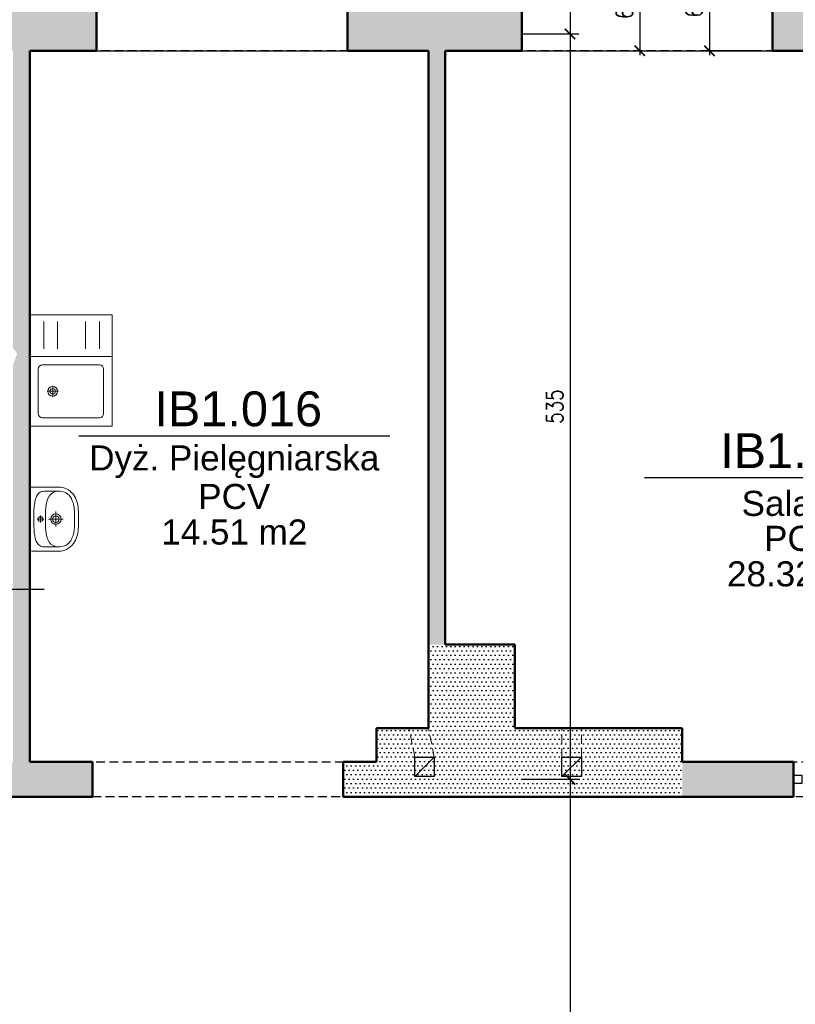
# Model space of a CAD drawing. Header units: millimetres. Extents: x 509 to 7952, y 243 to 5804.
# Tile 22 of 54: x 3799 to 4356, y 1627 to 2333. Entities that reach past the tile are written whole.
import ezdxf
from ezdxf.enums import TextEntityAlignment as Align

# ---------------------------------------------------------------- set-up
doc = ezdxf.new("R2010")
doc.units = ezdxf.units.MM
doc.linetypes.add('HIDDEN', pattern=[9.525, 6.35, -3.175])
for name, color, linetype in [('WK-Drzwi', 9, 'Continuous'), ('WK-EtykPow', 173, 'Continuous'), ('WK-Okna', 143, 'Continuous'), ('WK-Schody', 254, 'Continuous'), ('WK-Wentylacja', 2, 'Continuous'), ('WK-Wymiary', 8, 'Continuous'), ('WK-Ściany', 7, 'Continuous')]:
    doc.layers.add(name, color=color, linetype=linetype)
doc.layers.add('WK-INSTALACJE WODKAN', color=170, linetype='Continuous', lineweight=5)
doc.layers.add('WK-widok', color=8, linetype='Continuous', lineweight=0)
doc.layers.add('WK-Pomieszczenia', color=173, linetype='Continuous', plot=False)
doc.styles.add('Arial', font='micross.ttf', dxfattribs={"width": 0.9})
doc.styles.add('RomanS-Narrow', font='romans.shx', dxfattribs={"width": 0.8})
doc.dimstyles.new('AEC Dimension 1-50', dxfattribs={"dimtxt": 12, "dimasz": 0.075, "dimexe": 6.25, "dimexo": 0, "dimgap": 5, "dimtad": 1, "dimdec": 1, "dimrnd": 0.5, "dimzin": 9, "dimdsep": 46, "dimtxsty": 'RomanS-Narrow', "dimblk": 'ARCHTICK', "dimcen": 0.125, "dimdle": 3.125, "dimclrd": 8, "dimclre": 8, "dimclrt": 256, "dimadec": 1, "dimazin": 0, "dimtfac": 1, "dimtdec": 1, "dimtmove": 2, "dimatfit": 2, "dimfxl": 0, "dimtolj": 1, "dimtzin": 0, "dimarcsym": 0})
pattern_1 = [(0, (534.9164, 699.143), (1.5875, 3.175), [0, -3.175])]

# ---------------------------------------------------------------- blocks, each defined once
blk = doc.blocks.new('J50a')
for p, q in [((20.85, 0), (-20.85, 0)), ((-23, -2.14), (-23, -21)), ((0, -10.13), (0, -5.23)), ((23, -21), (23, -2.14)), ((-20, -20.98), (-20, -10.2)), ((2.53, -7.68), (-2.53, -7.68)), ((0, -23.98), (0, -13.48)), ((20, -10.2), (20, -20.98)), ((-5.34, -18.73), (5.34, -18.73))]:
    blk.add_line(p, q)
at = {"flags": 128}
for points in [[(-20.85, 0, 0.056329), (-22.22, -0.1, 0.274623), (-22.85, -0.67, 0.078029), (-23, -2.14, 0.987626)], [(20.85, 0, -0.056329), (22.22, -0.1, -0.274623), (22.85, -0.67, -0.078029), (23, -2.14, -0.987626)], [(-20, -10.2, -0.104891), (-19.52, -7.91, -0.153237), (-17.09, -5.29, -0.096443), (-12.1, -3.56, -0.04719), (-3.09, -2.97), (-2.75, -2.97, 0.009116), (2.75, -2.97), (3.09, -2.97, -0.053543), (12.87, -3.72, -0.091574), (17.37, -5.47, -0.166964), (19.69, -8.36, -0.062926), (20, -10.2, -1.040135)], [(-23, -21, 0.111521), (-21.76, -26.31, 0.123014), (-17.56, -31.31, 0.141312), (-7.12, -34.81, 0.026087), (7.12, -34.81, 0.141312), (17.56, -31.31, 0.123014), (21.76, -26.31, 0.111521), (23, -21)]]:
    blk.add_lwpolyline(points, format="xyb", dxfattribs=at)
blk.add_lwpolyline([(13.79, -30.26, 0.212121), (19.27, -24.85, 0.157769), (19.69, -18.5, 0.270169), (14.76, -12.99, 0.074819), (6.02, -11.37), (6.02, -11.37), (2.16, -11.22), (-2.16, -11.22), (-6.02, -11.37), (-6.02, -11.37, 0.074819), (-14.76, -12.99, 0.270169), (-19.69, -18.5, 0.157769), (-19.27, -24.85, 0.212121), (-13.79, -30.26, 0.110292), (-5.03, -31.99), (0, -32), (5.03, -31.99, 0.110292)], format="xyb", close=True, dxfattribs=at)
for centre, radius in [((0, -7.68), 1.73), ((0, -18.73), 3.78), ((0, -18.73), 2.33)]:
    blk.add_circle(centre, radius)
blk = doc.blocks.new('J93a')
for p, q in [((-25, 0), (-25, -59)), ((25, 0), (-25, 0)), ((25, 0), (25, -59)), ((-16, -6), (16, -6)), ((-19, -9), (-19, -50)), ((0, -12.49), (0, -20.49)), ((19, -9), (19, -50)), ((-4, -16.49), (4, -16.49)), ((-16, -53), (16, -53)), ((-25, -59), (25, -59))]:
    blk.add_line(p, q)
for radius in [3.5, 2]:
    blk.add_circle((0, -16.49), radius)
for centre, start, end in [((-16, -9), 90, 180), ((16, -9), 0, 90), ((-16, -50), 180, 270), ((16, -50), 270, 0)]:
    blk.add_arc(centre, 3, start, end)
blk = doc.blocks.new('WK_Pow_tag_01_50')
at = {"color": 0, "linetype": 'ByBlock'}
blk.add_line((-2.789, 0), (2.789, 0), dxfattribs=at)
at = {"color": 0, "linetype": 'ByBlock', "style": 'Arial'}
for tag, height, p in [('POWIERZCHNIE:NUMERAUTO', 0.625, (0.071, 0.482)), ('POWIERZCHNIE:NAZWA', 0.45, (0, -0.455)), ('POWIERZCHNIE_WYKOŃCZENIE:POSADZKA', 0.45, (0, -1.091)), ('POWIERZCHNIE_STYL:POWOBLICZ', 0.45, (0, -1.728))]:
    blk.add_attdef(tag, text='', height=height, dxfattribs=at).set_placement(p, align=Align.MIDDLE)
blk = doc.blocks.new('_ArchTick')
at = {"color": 0, "linetype": 'ByBlock', "const_width": 15}
blk.add_lwpolyline([(-50, -50), (50, 50)], dxfattribs=at)
blk = doc.blocks.new('*D745')
at = {"layer": 'Defpoints', "color": 0}
for p in [(4328.9, 2375.03), (4293.9, 2310.87), (4328.9, 2310.87)]:
    blk.add_point(p, dxfattribs=at)
at = {"layer": 'WK-Wymiary', "color": 8, "linetype": 'Continuous', "lineweight": -2, "ltscale": 1.3}
for p, q in [((4328.9, 2375.03), (4287.65, 2375.03)), ((4293.9, 2378.16), (4293.9, 2307.74)), ((4328.9, 2310.87), (4287.65, 2310.87))]:
    blk.add_line(p, q, dxfattribs=at)
at = {"layer": 'WK-Wymiary', "color": 8, "linetype": 'ByBlock', "lineweight": -2, "xscale": 0.075, "yscale": 0.075, "zscale": 0.075}
for p, rotation in [((4293.9, 2375.03), 90), ((4293.9, 2310.87), 270)]:
    blk.add_blockref('_ArchTick', p, dxfattribs=dict(at, rotation=rotation))
at = {"layer": 'WK-Wymiary', "lineweight": -3, "insert": (4282.9, 2342.95), "char_height": 12, "attachment_point": 5, "rotation": 90, "style": 'RomanS-Narrow'}
blk.add_mtext('\\A1;\\A1;64', dxfattribs=at)
blk = doc.blocks.new('*D752')
at = {"layer": 'Defpoints', "color": 0}
for p in [(4278.9, 2372.87), (4208.9, 2310.87), (4243.9, 2310.87)]:
    blk.add_point(p, dxfattribs=at)
at = {"layer": 'WK-Wymiary', "color": 8, "linetype": 'Continuous', "lineweight": -2, "ltscale": 1.3}
for p, q in [((4243.9, 2375.99), (4243.9, 2307.74)), ((4278.9, 2372.87), (4237.65, 2372.87)), ((4208.9, 2310.87), (4250.15, 2310.87))]:
    blk.add_line(p, q, dxfattribs=at)
at = {"layer": 'WK-Wymiary', "color": 8, "linetype": 'ByBlock', "lineweight": -2, "xscale": 0.075, "yscale": 0.075, "zscale": 0.075}
for p, rotation in [((4243.9, 2372.87), 90), ((4243.9, 2310.87), 270)]:
    blk.add_blockref('_ArchTick', p, dxfattribs=dict(at, rotation=rotation))
at = {"layer": 'WK-Wymiary', "lineweight": -3, "insert": (4232.9, 2341.87), "char_height": 12, "attachment_point": 5, "rotation": 90, "style": 'RomanS-Narrow'}
blk.add_mtext('\\A1;\\A1;62', dxfattribs=at)
blk = doc.blocks.new('*D757')
at = {"layer": 'Defpoints', "color": 0}
for p in [(4158.9, 2401.87), (4158.9, 2322.96), (4193.9, 2322.96)]:
    blk.add_point(p, dxfattribs=at)
at = {"layer": 'WK-Wymiary', "color": 8, "linetype": 'Continuous', "lineweight": -2, "ltscale": 1.3}
for p, q in [((4193.9, 2404.99), (4193.9, 2319.84)), ((4158.9, 2401.87), (4200.15, 2401.87)), ((4158.9, 2322.96), (4200.15, 2322.96))]:
    blk.add_line(p, q, dxfattribs=at)
at = {"layer": 'WK-Wymiary', "color": 8, "linetype": 'ByBlock', "lineweight": -2, "xscale": 0.075, "yscale": 0.075, "zscale": 0.075}
for p, rotation in [((4193.9, 2401.87), 90), ((4193.9, 2322.96), 270)]:
    blk.add_blockref('_ArchTick', p, dxfattribs=dict(at, rotation=rotation))
at = {"layer": 'WK-Wymiary', "lineweight": -3, "insert": (4182.9, 2362.42), "char_height": 12, "attachment_point": 5, "rotation": 90, "style": 'RomanS-Narrow'}
blk.add_mtext('\\A1;\\A1;79', dxfattribs=at)
blk = doc.blocks.new('*D758')
at = {"layer": 'Defpoints', "color": 0}
for p in [(4158.9, 2322.96), (4158.9, 1788.03), (4193.9, 1788.03)]:
    blk.add_point(p, dxfattribs=at)
at = {"layer": 'WK-Wymiary', "color": 8, "linetype": 'Continuous', "lineweight": -2, "ltscale": 1.3}
for p, q in [((4193.9, 2326.09), (4193.9, 1784.91)), ((4158.9, 2322.96), (4200.15, 2322.96)), ((4158.9, 1788.03), (4200.15, 1788.03))]:
    blk.add_line(p, q, dxfattribs=at)
at = {"layer": 'WK-Wymiary', "color": 8, "linetype": 'ByBlock', "lineweight": -2, "xscale": 0.075, "yscale": 0.075, "zscale": 0.075}
for p, rotation in [((4193.9, 2322.96), 90), ((4193.9, 1788.03), 270)]:
    blk.add_blockref('_ArchTick', p, dxfattribs=dict(at, rotation=rotation))
at = {"layer": 'WK-Wymiary', "lineweight": -3, "insert": (4182.9, 2055.5), "char_height": 12, "attachment_point": 5, "rotation": 90, "style": 'RomanS-Narrow'}
blk.add_mtext('\\A1;\\A1;535', dxfattribs=at)
blk = doc.blocks.new('*D759')
at = {"layer": 'Defpoints', "color": 0}
for p in [(4158.9, 1788.03), (4158.9, 1314.67), (4193.9, 1314.67)]:
    blk.add_point(p, dxfattribs=at)
at = {"layer": 'WK-Wymiary', "color": 8, "linetype": 'Continuous', "lineweight": -2, "ltscale": 1.3}
for p, q in [((4158.9, 1788.03), (4200.15, 1788.03)), ((4193.9, 1791.16), (4193.9, 1311.55)), ((4158.9, 1314.67), (4200.15, 1314.67))]:
    blk.add_line(p, q, dxfattribs=at)
at = {"layer": 'WK-Wymiary', "color": 8, "linetype": 'ByBlock', "lineweight": -2, "xscale": 0.075, "yscale": 0.075, "zscale": 0.075}
for p, rotation in [((4193.9, 1788.03), 90), ((4193.9, 1314.67), 270)]:
    blk.add_blockref('_ArchTick', p, dxfattribs=dict(at, rotation=rotation))
at = {"layer": 'WK-Wymiary', "lineweight": -3, "insert": (4182.9, 1551.35), "char_height": 12, "attachment_point": 5, "rotation": 90, "style": 'RomanS-Narrow'}
blk.add_mtext('\\A1;\\A1;473.5', dxfattribs=at)

msp = doc.modelspace()

# ---------------------------------------------------------------- hatches: boundary and pattern name
at = {"layer": 'WK-Ściany', "linetype": 'Continuous', "lineweight": -3}
h = msp.add_hatch(dxfattribs=at)
h.set_pattern_fill('DOTS', color=253, scale=2, style=0)
h.set_pattern_definition([(360, (534.9164, 699.143), (1.5875, 3.175), [0, -3.175])])
h.paths.add_polyline_path([(2845.98, 2310.87), (2849.98, 2330.54), (2857.98, 2310.87), (2964.45, 2310.87), (2964.45, 2372.87), (2845.04, 2372.87), (2845.04, 2310.87)], flags=0)
h.paths.add_polyline_path([(2665.04, 2310.87), (2665.04, 2372.87), (2550.38, 2372.87), (2550.38, 2310.87)], flags=0)
h.paths.add_polyline_path([(2370.38, 2310.87), (2370.38, 2372.87), (2359.53, 2372.87), (2297.53, 2310.87), (2322.53, 2310.87)], flags=0)
h.paths.add_polyline_path([(3198.23, 2310.87), (3202.23, 2330.54), (3210.23, 2310.87), (3261.23, 2310.87), (3261.23, 2372.87), (3144.45, 2372.87), (3144.45, 2310.87)], flags=0)
h.paths.add_polyline_path([(3494.84, 2310.87), (3498.84, 2330.54), (3506.84, 2310.87), (3560.99, 2310.87), (3560.99, 2372.87), (3441.23, 2372.87), (3441.23, 2310.87)], flags=0)
h.paths.add_polyline_path([(3794.2, 2310.87), (3798.2, 2330.54), (3806.2, 2310.87), (3854.17, 2310.87), (3854.17, 2372.87), (3740.99, 2372.87), (3740.99, 2310.87)], flags=0)
h.paths.add_polyline_path([(4399.17, 2310.87), (4399.17, 2372.87), (4339.24, 2372.87), (4339.24, 2310.87)], flags=0)
h.paths.add_polyline_path([(4159.24, 2310.87), (4159.24, 2372.87), (4034.17, 2372.87), (4034.17, 2310.87), (4092.32, 2310.87), (4096.32, 2330.54), (4104.32, 2310.87)], flags=0)
h = msp.add_hatch(dxfattribs=at)
h.set_pattern_fill('DOTS', color=253, scale=2, style=0)
h.set_pattern_definition([(360, (534.9164, 699.143), (1.5875, 3.175), [0, -3.175])])
h.paths.add_polyline_path([(3806.2, 2310.87), (3798.2, 2330.54), (3794.2, 2310.87), (3794.2, 2097.49), (3797.2, 2093.49), (3806.2, 2097.49)], flags=0)
h.paths.add_polyline_path([(3806.2, 2097.49), (3797.2, 2093.49), (3794.2, 2085.49), (3794.2, 1800.53), (3798.2, 1793.2), (3806.2, 1800.53)], flags=0)
h = msp.add_hatch(dxfattribs=at)
h.set_pattern_fill('DOTS', color=253, scale=2, style=0)
h.set_pattern_definition([(4e-13, (534.9164, 699.143), (1.5875, 3.175), [0, -3.175])])
h.paths.add_polyline_path([(4104.32, 2310.87), (4096.32, 2330.54), (4092.32, 2310.87), (4092.32, 1884.67), (4104.32, 1884.67)], flags=0)
h = msp.add_hatch(dxfattribs=at)
h.set_pattern_fill('DOTS', color=253, scale=2, style=0)
h.set_pattern_definition([(360, (534.9164, 699.143), (1.5875, 3.175), [0, -3.175])])
h.paths.add_polyline_path([(4104.32, 1884.67), (4092.32, 1884.67), (4092.32, 1824.64), (4112.99, 1813.44), (4154.32, 1824.64), (4154.32, 1884.67)], flags=0)
h = msp.add_hatch(dxfattribs=at)
h.set_pattern_fill('DOTS', color=253, scale=2, angle=360, style=0)
h.set_pattern_definition([(360, (534.9164, 699.143), (1.5875, 3.175), [0, -3.175])])
h.paths.add_polyline_path([(4055.07, 1800.53), (4055.07, 1775.53), (4092.32, 1775.53), (4112.99, 1813.44), (4092.32, 1824.64), (4055.07, 1824.64)], flags=0)
h.paths.add_polyline_path([(4154.32, 1824.64), (4112.99, 1813.44), (4092.32, 1775.53), (4274.37, 1775.53), (4274.37, 1800.53), (4274.37, 1824.64)], flags=0)
h = msp.add_hatch(dxfattribs=at)
h.set_pattern_fill('DOTS', color=253, scale=2, style=0)
h.set_pattern_definition([(8e-12, (534.9164, 699.143), (1.5875, 3.175), [0, -3.175])])
h.paths.add_polyline_path([(1723.3, 1800.53), (1704.72, 1783.87), (1723.3, 1775.53), (1814.5, 1775.53), (1814.5, 1800.53)], flags=0)
h.paths.add_polyline_path([(1914.5, 1800.53), (1914.5, 1775.53), (2024.24, 1775.53), (2015.91, 1794.28), (1999.24, 1800.53)], flags=0)
h.paths.add_polyline_path([(2024.24, 1800.53), (2015.91, 1794.28), (2024.24, 1775.53), (2097.98, 1775.53), (2097.98, 1800.53)], flags=0)
h.paths.add_polyline_path([(2232.98, 1800.53), (2232.98, 1775.53), (2322.53, 1775.53), (2314.2, 1794.28), (2297.53, 1800.53)], flags=0)
h.paths.add_polyline_path([(2322.53, 1800.53), (2314.2, 1794.28), (2322.53, 1775.53), (2388.51, 1775.53), (2388.51, 1800.53)], flags=0)
h.paths.add_polyline_path([(2488.26, 1800.53), (2488.26, 1775.53), (2553.34, 1775.53), (2553.34, 1800.53)], flags=0)
h.paths.add_polyline_path([(2673.34, 1800.53), (2673.34, 1775.53), (2690.5, 1775.53), (2694.5, 1793.2), (2690.5, 1800.53)], flags=0)
h.paths.add_polyline_path([(2702.5, 1800.53), (2694.5, 1793.2), (2690.5, 1775.53), (2875.63, 1775.53), (2888.3, 1795.37), (2875.63, 1800.53)], flags=0)
h.paths.add_polyline_path([(2913.63, 1800.53), (2888.3, 1795.37), (2875.63, 1775.53), (3002.01, 1775.53), (3002.01, 1800.53)], flags=0)
h.paths.add_polyline_path([(3122.01, 1800.53), (3122.01, 1775.53), (3198.23, 1775.53), (3202.23, 1793.2), (3198.23, 1800.53)], flags=0)
h.paths.add_polyline_path([(3210.23, 1800.53), (3202.23, 1793.2), (3198.23, 1775.53), (3210.6, 1775.53), (3210.6, 1800.53)], flags=0)
h.paths.add_polyline_path([(3310.6, 1800.53), (3310.6, 1775.53), (3471.44, 1775.53), (3484.11, 1795.37), (3471.44, 1800.53)], flags=0)
h.paths.add_polyline_path([(3509.44, 1800.53), (3484.11, 1795.37), (3471.44, 1775.53), (3687.57, 1775.53), (3687.57, 1800.53)], flags=0)
h.paths.add_polyline_path([(3787.57, 1800.53), (3787.57, 1775.53), (3794.2, 1775.53), (3798.2, 1793.2), (3794.2, 1800.53)], flags=0)
h.paths.add_polyline_path([(3806.2, 1800.53), (3798.2, 1793.2), (3794.2, 1775.53), (3851.2, 1775.53), (3851.2, 1800.53)], flags=0)
h = msp.add_hatch(dxfattribs=at)
h.set_pattern_fill('DOTS', color=253, scale=2, style=0)
h.set_pattern_definition(pattern_1)
h.paths.add_polyline_path([(4031.2, 1800.53), (4031.2, 1775.53), (4055.07, 1775.53), (4055.07, 1800.53)], flags=0)
h = msp.add_hatch(dxfattribs=at)
h.set_pattern_fill('DOTS', color=253, scale=2, style=0)
h.set_pattern_definition(pattern_1)
h.paths.add_polyline_path([(4274.37, 1800.53), (4274.37, 1775.53), (4354.28, 1775.53), (4354.28, 1800.53)], flags=0)
h.paths.add_polyline_path([(4474.28, 1800.53), (4474.28, 1775.53), (4644.81, 1775.53), (4644.81, 1800.53)], flags=0)

# ---------------------------------------------------------------- linework, layer by layer
at = {"layer": 'WK-Drzwi', "color": 9, "linetype": 'Continuous', "lineweight": -3}
msp.add_lwpolyline([(4360.28, 1785.03), (4354.28, 1785.03), (4354.28, 1791.03), (4360.28, 1791.03)], close=True, dxfattribs=at)
at = {"layer": 'WK-INSTALACJE WODKAN'}
for p, q in [((3816.2, 2116.49), (3816.2, 2096.96)), ((3826.2, 2116.49), (3826.2, 2096.96)), ((3846.2, 2116.49), (3846.2, 2096.96)), ((3856.2, 2116.49), (3856.2, 2096.96))]:
    msp.add_line(p, q, dxfattribs=at)
msp.add_lwpolyline([(3865.2, 2091.49), (3865.2, 2121.49), (3806.2, 2121.49), (3806.2, 2091.49)], dxfattribs=at)
at = {"layer": 'WK-Okna', "color": 143, "linetype": 'Continuous', "lineweight": -3}
for p, q in [((3854.17, 2310.87), (4034.17, 2310.87)), ((4159.24, 2310.87), (4339.24, 2310.87))]:
    msp.add_line(p, q, dxfattribs=at)
at = {"layer": 'WK-Pomieszczenia', "color": 173, "linetype": 'HIDDEN', "lineweight": -3}
for p, q in [((3806.2, 2310.87), (3806.2, 1800.53)), ((4092.32, 2310.87), (3806.2, 2310.87)), ((4092.32, 1824.64), (4092.32, 2310.87)), ((4104.32, 2310.87), (4104.32, 1884.67)), ((4674.28, 2310.87), (4104.32, 2310.87)), ((4104.32, 1884.67), (4154.32, 1884.67)), ((4154.32, 1884.67), (4154.32, 1824.64)), ((4055.07, 1800.53), (4055.07, 1824.64)), ((4055.07, 1824.64), (4092.32, 1824.64)), ((4154.32, 1824.64), (4274.37, 1824.64)), ((4274.37, 1824.64), (4274.37, 1800.53)), ((3806.2, 1800.53), (4055.07, 1800.53)), ((4274.37, 1800.53), (4644.81, 1800.53)), ((5314.76, 1775.53), (1723.3, 1775.53))]:
    msp.add_line(p, q, dxfattribs=at)
at = {"layer": 'WK-Schody', "ltscale": 1.3}
msp.add_lwpolyline([(4339.24, 2310.87), (5371.7, 2310.87)], dxfattribs=at)
at = {"layer": 'WK-Wentylacja', "ltscale": 0.5}
for p, q in [((4082.47, 1789.98), (4096.47, 1803.98)), ((4188.07, 1789.98), (4202.07, 1803.98))]:
    msp.add_line(p, q, dxfattribs=at)
for points in [[(4082.47, 1803.98), (4096.47, 1803.98), (4096.47, 1789.98), (4082.47, 1789.98)], [(4188.07, 1803.98), (4202.07, 1803.98), (4202.07, 1789.98), (4188.07, 1789.98)]]:
    msp.add_lwpolyline(points, close=True, dxfattribs=at)
at = {"layer": 'WK-widok', "linetype": 'HIDDEN'}
for p, q in [((4082.47, 1803.98), (4078.32, 1824.64)), ((4096.47, 1803.98), (4092.32, 1824.64)), ((4188.07, 1803.98), (4188.07, 1824.64)), ((4202.07, 1803.98), (4202.07, 1824.64))]:
    msp.add_line(p, q, dxfattribs=at)
at = {"layer": 'WK-Ściany', "color": 7, "linetype": 'Continuous', "lineweight": 50}
for p, q in [((3854.17, 2310.87), (3854.17, 2372.87)), ((4034.17, 2372.87), (4034.17, 2310.87)), ((4159.24, 2310.87), (4159.24, 2372.87)), ((4339.24, 2372.87), (4339.24, 2310.87)), ((3806.2, 2310.87), (3854.17, 2310.87)), ((3806.2, 1800.53), (3806.2, 2310.87)), ((4034.17, 2310.87), (4092.32, 2310.87)), ((4092.32, 2310.87), (4092.32, 1884.67)), ((4104.32, 2310.87), (4159.24, 2310.87)), ((4104.32, 1884.67), (4104.32, 2310.87)), ((4339.24, 2310.87), (4399.17, 2310.87)), ((4092.32, 1884.67), (4092.32, 1824.64)), ((4154.32, 1884.67), (4104.32, 1884.67)), ((4154.32, 1824.64), (4154.32, 1884.67)), ((4092.32, 1824.64), (4055.07, 1824.64)), ((4055.07, 1824.64), (4055.07, 1800.53)), ((4274.37, 1824.64), (4154.32, 1824.64)), ((4274.37, 1800.53), (4274.37, 1824.64)), ((3851.2, 1800.53), (3806.2, 1800.53)), ((3851.2, 1775.53), (3851.2, 1800.53)), ((4031.2, 1800.53), (4031.2, 1775.53)), ((4055.07, 1800.53), (4031.2, 1800.53)), ((4354.28, 1800.53), (4274.37, 1800.53)), ((4354.28, 1775.53), (4354.28, 1800.53)), ((3787.57, 1775.53), (3851.2, 1775.53)), ((4031.2, 1775.53), (4055.07, 1775.53)), ((4055.07, 1775.53), (4274.37, 1775.53)), ((4274.37, 1775.53), (4354.28, 1775.53))]:
    msp.add_line(p, q, dxfattribs=at)

# ---------------------------------------------------------------- block references
at = {"layer": 'WK-EtykPow', "color": 173, "linetype": 'Continuous', "lineweight": -3, "ltscale": 1.3, "xscale": 40, "yscale": 40, "zscale": 40}
for p, values in [((3952.94, 2034.63), {'POWIERZCHNIE_WYKOŃCZENIE:POSADZKA': 'PCV', 'POWIERZCHNIE:NUMERAUTO': 'IB1.016', 'POWIERZCHNIE:NAZWA': 'Dyż. Pielęgniarska', 'POWIERZCHNIE_STYL:POWOBLICZ': '14.51 m2'}), ((4358.95, 2004.6), {'POWIERZCHNIE_WYKOŃCZENIE:POSADZKA': 'PCV', 'POWIERZCHNIE:NUMERAUTO': 'IB1.017', 'POWIERZCHNIE:NAZWA': 'Sala oit', 'POWIERZCHNIE_STYL:POWOBLICZ': '28.32 m2'}), ((3704.88, 1924.47), {'POWIERZCHNIE_WYKOŃCZENIE:POSADZKA': 'PCV', 'POWIERZCHNIE:NUMERAUTO': 'IB1.015', 'POWIERZCHNIE:NAZWA': 'Łazienka', 'POWIERZCHNIE_STYL:POWOBLICZ': '14.57 m2'})]:
    msp.add_blockref('WK_Pow_tag_01_50', p, dxfattribs=at).add_auto_attribs(values)
at = {"layer": 'WK-INSTALACJE WODKAN', "color": 170, "linetype": 'Continuous', "lineweight": 5}
for name, p, rotation in [('J93a', (3806.2, 2066.49), 90), ('J50a', (3806.21, 1974.77), 89.99999999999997)]:
    msp.add_blockref(name, p, dxfattribs=dict(at, rotation=rotation))

# ---------------------------------------------------------------- dimensions: what is measured, and where the dimension line sits
at = {"layer": 'WK-Wymiary', "color": 8, "linetype": 'Continuous', "lineweight": -3, "ltscale": 1.3}
for base, p1, p2, text, picture, middle in [((4193.9, 2322.96), (4158.9, 2401.87), (4158.9, 2322.96), '\\A1;79', '*D757', (4182.9, 2362.42)), ((4243.9, 2310.87), (4278.9, 2372.87), (4208.9, 2310.87), '\\A1;62', '*D752', (4232.9, 2341.87)), ((4293.9, 2310.87), (4328.9, 2375.03), (4328.9, 2310.87), '\\A1;64', '*D745', (4282.9, 2342.95)), ((4193.9, 1788.03), (4158.9, 2322.96), (4158.9, 1788.03), '\\A1;535', '*D758', (4182.9, 2055.5)), ((4193.9, 1314.67), (4158.9, 1788.03), (4158.9, 1314.67), '\\A1;473.5', '*D759', (4182.9, 1551.35))]:
    dim = msp.add_linear_dim(base=base, p1=p1, p2=p2, angle=90, text=text, dimstyle='AEC Dimension 1-50', override={"dimclrd": 8, "dimclre": 8, "dimclrt": 256}, dxfattribs=at)
    dim.commit()
    dim.dimension.update_dxf_attribs({"geometry": picture, "text_midpoint": middle})

doc.saveas('drawing.dxf')
